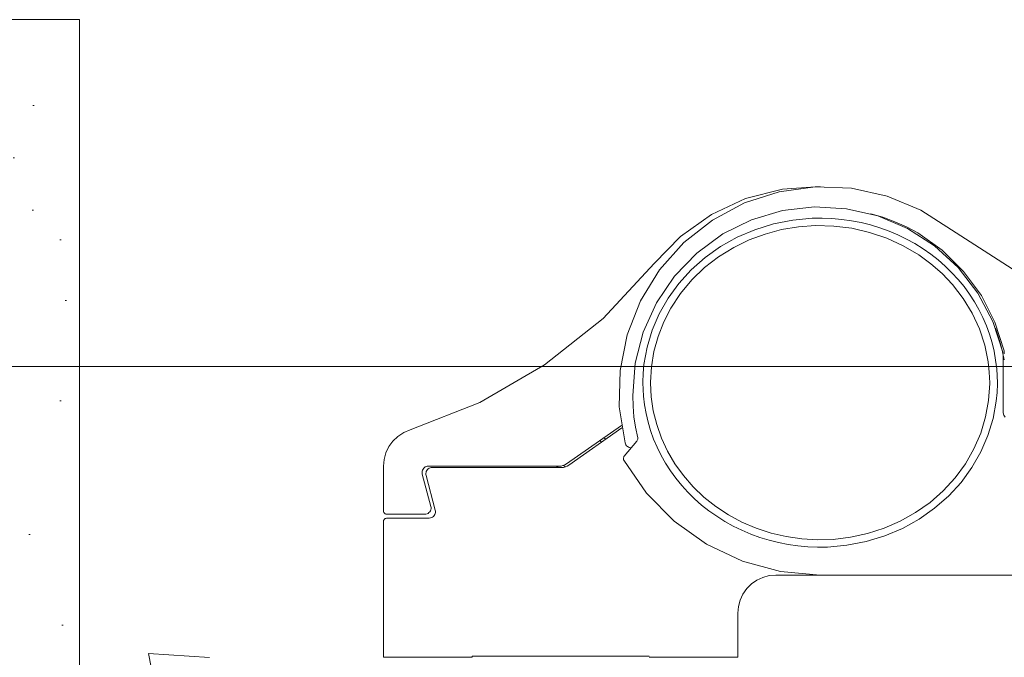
# Paper-space layout 'AD-02 DETAL MONTAŻU DRZWI' of a CAD drawing. Header units: millimetres. Extents: x 0 to 594, y 0 to 550.
# Tile 32 of 99: x 114 to 129, y 226 to 236. Entities that reach past the tile are written whole.
import ezdxf
from ezdxf.xclip import XClip

# ---------------------------------------------------------------- set-up
doc = ezdxf.new("R2010")
doc.units = ezdxf.units.MM
doc.header["$MEASUREMENT"] = 0
doc.header["$XCLIPFRAME"] = 0
doc.layers.add('A_stolarka', color=7, linetype='Continuous')
doc.layers.add('A_stolarka_Nr_pióra__1', color=7, linetype='Continuous', lineweight=20)
for name, color, linetype, lineweight, true_color in [('A_stolarka_Nr_pióra__10', 7, 'Continuous', 13, 0x4b4b4b), ('A_stolarka_Nr_pióra__170', 7, 'Continuous', 5, 0x1c1c1c), ('A_stolarka_Nr_pióra__7', 7, 'Continuous', 18, 0x171717)]:
    doc.layers.add(name, color=color, linetype=linetype, lineweight=lineweight, true_color=true_color)

# ---------------------------------------------------------------- blocks, each defined once
blk = doc.blocks.new('Rysunek_2_2', base_point=(-46914.584, -27095.2))
at = {"layer": 'A_stolarka', "linetype": 'Continuous', "lineweight": 0, "true_color": 0x4b4b4b}
h = blk.add_hatch(dxfattribs=at)
h.set_pattern_fill('TYNK1_2_0002', color=251, style=0, pattern_type=2)
h.set_pattern_definition([(45, (-46914.5838, -27091.2), (-1.272792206, 1.272792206), [0, -1.2, 0, -1.8]), (110, (-46910.5838, -27091.2), (1.69144672, 0.61563626), [0, -0.88, 0, -1.52])])
h.paths.add_polyline_path([(111.542, 232.735), (111.542, 218.856), (113.927, 218.856), (113.927, 219.056), (114.127, 219.056), (114.127, 218.856), (114.543, 218.856), (114.543, 235.735), (97.585, 235.735), (97.585, 232.735)])
at = {"layer": 'A_stolarka_Nr_pióra__1', "color": 7, "linetype": 'Continuous', "lineweight": 20, "ltscale": 0.2}
for p, q in [((125.066, 232.908), (125.646, 233.057)), ((125.595, 233.016), (126.165, 233.094)), ((125.646, 233.057), (126.243, 233.097)), ((126.165, 233.094), (126.74, 233.071)), ((126.74, 233.071), (127.303, 232.947)), ((124.524, 232.656), (125.066, 232.908)), ((125.048, 232.838), (125.595, 233.016)), ((127.303, 232.947), (127.834, 232.727)), ((124.54, 232.567), (125.048, 232.838)), ((125.648, 232.718), (126.153, 232.777)), ((126.153, 232.777), (126.661, 232.748)), ((126.661, 232.748), (127.156, 232.634)), ((127.834, 232.727), (128.319, 232.416)), ((124.037, 232.309), (124.524, 232.656)), ((124.706, 232.348), (125.161, 232.573)), ((125.161, 232.573), (125.648, 232.718)), ((127.043, 232.668), (127.236, 232.612)), ((127.156, 232.634), (127.624, 232.436)), ((127.236, 232.612), (127.425, 232.542)), ((124.088, 232.211), (124.54, 232.567)), ((127.425, 232.542), (127.609, 232.46)), ((127.609, 232.46), (127.787, 232.365)), ((127.624, 232.436), (128.051, 232.161)), ((130.439, 231.043), (128.319, 232.416)), ((123.621, 231.879), (124.037, 232.309)), ((124.295, 232.047), (124.706, 232.348)), ((127.787, 232.365), (128.173, 232.09)), ((123.705, 231.781), (124.088, 232.211)), ((128.051, 232.161), (128.426, 231.817)), ((123.943, 231.681), (124.295, 232.047)), ((128.173, 232.09), (128.51, 231.757)), ((123.621, 231.879), (122.814, 231.014)), ((128.426, 231.817), (128.735, 231.414)), ((123.404, 231.291), (123.705, 231.781)), ((123.658, 231.261), (123.943, 231.681)), ((128.51, 231.757), (128.79, 231.375)), ((128.735, 231.414), (128.972, 230.964)), ((128.79, 231.375), (129.004, 230.952)), ((123.194, 230.755), (123.404, 231.291)), ((123.449, 230.797), (123.658, 231.261)), ((122.814, 231.014), (121.888, 230.278)), ((128.972, 230.964), (129.128, 230.481)), ((129.004, 230.952), (129.148, 230.501)), ((129.014, 230.857), (129.057, 230.735)), ((123.082, 230.19), (123.194, 230.755)), ((123.323, 230.305), (123.449, 230.797)), ((129.057, 230.735), (129.094, 230.611)), ((129.094, 230.611), (129.126, 230.486)), ((129.126, 230.486), (129.153, 230.36)), ((129.128, 230.481), (129.13, 230.47)), ((129.13, 230.47), (129.131, 230.458)), ((129.131, 230.458), (129.132, 230.447)), ((129.132, 230.447), (129.133, 230.436)), ((129.133, 230.436), (129.133, 229.562)), ((129.148, 230.501), (129.15, 230.49)), ((129.15, 230.49), (129.151, 230.478)), ((129.151, 230.478), (129.152, 230.467)), ((129.152, 230.467), (129.153, 230.456)), ((121.888, 230.278), (120.864, 229.686)), ((123.283, 229.798), (123.323, 230.305)), ((123.07, 229.615), (123.082, 230.19)), ((123.443, 229.998), (123.443, 230.006)), ((123.564, 229.998), (123.564, 230.005)), ((128.922, 229.998), (128.922, 229.983)), ((129.043, 229.998), (129.043, 229.982)), ((123.288, 229.629), (123.283, 229.798)), ((120.864, 229.686), (119.764, 229.251)), ((123.16, 229.046), (123.07, 229.615)), ((123.302, 229.46), (123.288, 229.629)), ((123.326, 229.293), (123.302, 229.46)), ((129.136, 229.524), (129.133, 229.562)), ((129.147, 229.487), (129.136, 229.524)), ((129.165, 229.453), (129.147, 229.487)), ((122.234, 228.714), (123.104, 229.319)), ((119.494, 229.076), (119.573, 229.15)), ((119.573, 229.15), (119.664, 229.209)), ((119.664, 229.209), (119.764, 229.251)), ((122.275, 228.695), (123.11, 229.286)), ((123.36, 229.127), (123.326, 229.293)), ((119.429, 228.988), (119.494, 229.076)), ((122.762, 229.081), (122.791, 229.061)), ((122.828, 229.127), (122.857, 229.107)), ((123.347, 229.075), (123.149, 228.839)), ((123.166, 229.03), (123.16, 229.046)), ((123.174, 229.015), (123.166, 229.03)), ((123.184, 229.002), (123.174, 229.015)), ((123.197, 228.991), (123.184, 229.002)), ((123.211, 228.982), (123.197, 228.991)), ((123.354, 229.084), (123.347, 229.075)), ((123.358, 229.094), (123.354, 229.084)), ((123.361, 229.105), (123.358, 229.094)), ((123.36, 229.127), (123.361, 229.116)), ((123.361, 229.116), (123.361, 229.105)), ((119.353, 228.786), (119.382, 228.891)), ((119.382, 228.891), (119.429, 228.988)), ((123.143, 228.83), (123.149, 228.839)), ((123.226, 228.975), (123.211, 228.982)), ((123.243, 228.971), (123.226, 228.975)), ((123.26, 228.97), (123.243, 228.971)), ((119.343, 228.678), (119.353, 228.786)), ((122.15, 228.68), (122.12, 228.678)), ((122.18, 228.687), (122.15, 228.68)), ((122.208, 228.699), (122.18, 228.687)), ((122.189, 228.69), (122.221, 228.668)), ((122.234, 228.714), (122.208, 228.699)), ((122.248, 228.679), (122.22, 228.668)), ((122.275, 228.695), (122.248, 228.679)), ((123.135, 228.8), (123.136, 228.811)), ((123.136, 228.79), (123.135, 228.8)), ((123.136, 228.811), (123.139, 228.821)), ((123.138, 228.78), (123.136, 228.79)), ((123.143, 228.771), (123.138, 228.78)), ((123.139, 228.821), (123.143, 228.83)), ((123.497, 228.254), (123.143, 228.771)), ((119.343, 227.978), (119.343, 228.678)), ((119.953, 228.585), (119.956, 228.602)), ((119.953, 228.569), (119.953, 228.585)), ((119.956, 228.552), (119.953, 228.569)), ((119.956, 228.602), (119.961, 228.617)), ((119.956, 228.552), (120.093, 228.044)), ((119.961, 228.617), (119.969, 228.632)), ((119.969, 228.632), (119.979, 228.645)), ((119.979, 228.645), (119.991, 228.657)), ((119.991, 228.657), (120.005, 228.666)), ((120.005, 228.666), (120.02, 228.673)), ((120.013, 228.565), (120.016, 228.582)), ((120.013, 228.549), (120.013, 228.565)), ((120.016, 228.532), (120.013, 228.549)), ((120.016, 228.582), (120.021, 228.597)), ((120.163, 227.984), (120.016, 228.532)), ((120.02, 228.673), (120.036, 228.677)), ((120.021, 228.597), (120.029, 228.612)), ((120.029, 228.612), (120.039, 228.625)), ((120.036, 228.677), (120.053, 228.678)), ((120.039, 228.625), (120.051, 228.637)), ((120.051, 228.637), (120.065, 228.646)), ((120.053, 228.678), (122.12, 228.678)), ((120.065, 228.646), (120.08, 228.653)), ((120.08, 228.653), (120.096, 228.657)), ((120.096, 228.657), (120.113, 228.658)), ((120.113, 228.658), (122.159, 228.658)), ((122.075, 228.678), (122.103, 228.658)), ((122.19, 228.66), (122.159, 228.658)), ((122.22, 228.668), (122.19, 228.66)), ((123.936, 227.807), (123.497, 228.254)), ((119.344, 227.968), (119.343, 227.978)), ((119.346, 227.958), (119.344, 227.968)), ((119.351, 227.948), (119.346, 227.958)), ((119.357, 227.94), (119.351, 227.948)), ((119.364, 227.932), (119.357, 227.94)), ((119.373, 227.926), (119.364, 227.932)), ((119.382, 227.922), (119.373, 227.926)), ((119.392, 227.919), (119.382, 227.922)), ((119.403, 227.918), (119.392, 227.919)), ((119.996, 227.918), (119.403, 227.918)), ((120.014, 227.92), (119.996, 227.918)), ((120.032, 227.925), (120.014, 227.92)), ((120.048, 227.933), (120.032, 227.925)), ((120.063, 227.944), (120.048, 227.933)), ((120.075, 227.957), (120.063, 227.944)), ((120.085, 227.973), (120.075, 227.957)), ((120.092, 227.99), (120.085, 227.973)), ((120.095, 228.008), (120.092, 227.99)), ((120.093, 228.044), (120.096, 228.026)), ((120.096, 228.026), (120.095, 228.008)), ((120.156, 227.913), (120.146, 227.897)), ((120.163, 227.93), (120.156, 227.913)), ((120.163, 227.984), (120.166, 227.966)), ((120.166, 227.948), (120.163, 227.93)), ((120.166, 227.966), (120.166, 227.948)), ((119.343, 227.798), (119.344, 227.809)), ((119.343, 225.658), (119.343, 227.798)), ((119.344, 227.809), (119.346, 227.819)), ((119.346, 227.819), (119.351, 227.828)), ((119.351, 227.828), (119.357, 227.837)), ((119.357, 227.837), (119.364, 227.844)), ((119.364, 227.844), (119.373, 227.85)), ((119.373, 227.85), (119.382, 227.854)), ((119.382, 227.854), (119.392, 227.857)), ((119.392, 227.857), (119.403, 227.858)), ((119.403, 227.858), (120.067, 227.858)), ((120.085, 227.86), (120.067, 227.858)), ((120.103, 227.865), (120.085, 227.86)), ((120.119, 227.873), (120.103, 227.865)), ((120.134, 227.884), (120.119, 227.873)), ((120.146, 227.897), (120.134, 227.884)), ((124.447, 227.445), (123.936, 227.807)), ((125.014, 227.177), (124.447, 227.445)), ((125.619, 227.013), (125.014, 227.177)), ((126.243, 226.958), (125.619, 227.013)), ((125.083, 226.744), (125.157, 226.818)), ((125.157, 226.818), (125.243, 226.878)), ((125.243, 226.878), (125.337, 226.922)), ((125.337, 226.922), (125.439, 226.949)), ((125.439, 226.949), (125.543, 226.958)), ((125.543, 226.958), (132.143, 226.958)), ((124.979, 226.563), (125.023, 226.658)), ((125.023, 226.658), (125.083, 226.744)), ((124.952, 226.462), (124.979, 226.563)), ((124.943, 226.358), (124.952, 226.462)), ((124.943, 225.658), (124.943, 226.358)), ((120.743, 225.658), (119.343, 225.658)), ((120.743, 225.678), (120.743, 225.658)), ((123.543, 225.678), (120.743, 225.678)), ((124.943, 225.658), (123.543, 225.658))]:
    blk.add_line(p, q, dxfattribs=at)
at = {"layer": 'A_stolarka_Nr_pióra__1', "color": 7, "linetype": 'Continuous', "lineweight": 20, "ltscale": 0.2, "flags": 128}
for points in [[(123.443, 230.006), (123.447, 230.145), (123.46, 230.283), (123.508, 230.558), (123.589, 230.826), (123.699, 231.086), (123.84, 231.333), (124.009, 231.566), (124.205, 231.782), (124.426, 231.977), (124.67, 232.149), (124.933, 232.296), (125.213, 232.416), (125.506, 232.507), (125.81, 232.567), (126.118, 232.596), (126.274, 232.598), (126.429, 232.592), (126.584, 232.579), (126.737, 232.557), (126.889, 232.528), (127.039, 232.491), (127.187, 232.446), (127.331, 232.394), (127.472, 232.334), (127.609, 232.268), (127.741, 232.195), (127.869, 232.115), (127.991, 232.029), (128.109, 231.937), (128.22, 231.839), (128.325, 231.736), (128.424, 231.628), (128.516, 231.516), (128.601, 231.399), (128.68, 231.278), (128.751, 231.154), (128.814, 231.027), (128.87, 230.897), (128.918, 230.764), (128.959, 230.63), (128.991, 230.494), (129.016, 230.356), (129.033, 230.218), (129.043, 229.998)], [(123.443, 230.006), (123.447, 230.145), (123.46, 230.283), (123.508, 230.558), (123.589, 230.826), (123.699, 231.086), (123.84, 231.333), (124.009, 231.566), (124.205, 231.782), (124.426, 231.977), (124.67, 232.149), (124.933, 232.296), (125.213, 232.416), (125.506, 232.507), (125.81, 232.567), (126.118, 232.596), (126.274, 232.598), (126.429, 232.592), (126.584, 232.579), (126.737, 232.557), (126.889, 232.528), (127.039, 232.491), (127.187, 232.446), (127.331, 232.394), (127.472, 232.334), (127.609, 232.268), (127.741, 232.195), (127.869, 232.115), (127.991, 232.029), (128.109, 231.937), (128.22, 231.839), (128.325, 231.736), (128.424, 231.628), (128.516, 231.516), (128.601, 231.399), (128.68, 231.278), (128.751, 231.154), (128.814, 231.027), (128.87, 230.897), (128.918, 230.764), (128.959, 230.63), (128.991, 230.494), (129.016, 230.356), (129.033, 230.218), (129.043, 229.998)], [(123.564, 230.005), (123.577, 230.25), (123.617, 230.491), (123.682, 230.728), (123.772, 230.958), (123.885, 231.177), (124.037, 231.408), (124.215, 231.622), (124.417, 231.816), (124.639, 231.988), (124.88, 232.137), (125.121, 232.254), (125.373, 232.347), (125.633, 232.417), (125.9, 232.461), (126.17, 232.481), (126.458, 232.474), (126.745, 232.438), (127.025, 232.373), (127.297, 232.281), (127.556, 232.162), (127.801, 232.018), (127.994, 231.877), (128.172, 231.721), (128.334, 231.549), (128.503, 231.331), (128.645, 231.097), (128.759, 230.85), (128.843, 230.593), (128.898, 230.328), (128.916, 230.164), (128.922, 229.998)], [(123.564, 230.005), (123.577, 230.25), (123.617, 230.491), (123.682, 230.728), (123.772, 230.958), (123.885, 231.177), (124.037, 231.408), (124.215, 231.622), (124.417, 231.816), (124.639, 231.988), (124.88, 232.137), (125.121, 232.254), (125.373, 232.347), (125.633, 232.417), (125.9, 232.461), (126.17, 232.481), (126.458, 232.474), (126.745, 232.438), (127.025, 232.373), (127.297, 232.281), (127.556, 232.162), (127.801, 232.018), (127.994, 231.877), (128.172, 231.721), (128.334, 231.549), (128.503, 231.331), (128.645, 231.097), (128.759, 230.85), (128.843, 230.593), (128.898, 230.328), (128.916, 230.164), (128.922, 229.998)], [(129.043, 229.982), (129.038, 229.843), (129.025, 229.705), (128.975, 229.43), (128.894, 229.162), (128.782, 228.903), (128.641, 228.656), (128.471, 228.423), (128.274, 228.209), (128.052, 228.014), (127.808, 227.842), (127.544, 227.696), (127.264, 227.577), (126.97, 227.487), (126.667, 227.428), (126.358, 227.4), (126.202, 227.398), (126.047, 227.404), (125.893, 227.419), (125.739, 227.441), (125.587, 227.47), (125.437, 227.508), (125.29, 227.553), (125.146, 227.606), (125.006, 227.666), (124.869, 227.733), (124.737, 227.806), (124.609, 227.887), (124.487, 227.973), (124.37, 228.065), (124.259, 228.163), (124.154, 228.266), (124.056, 228.375), (123.964, 228.487), (123.879, 228.604), (123.801, 228.725), (123.731, 228.849), (123.668, 228.977), (123.612, 229.107), (123.564, 229.24), (123.525, 229.374), (123.492, 229.511), (123.468, 229.648), (123.452, 229.786), (123.443, 229.998)], [(129.043, 229.982), (129.038, 229.843), (129.025, 229.705), (128.975, 229.43), (128.894, 229.162), (128.782, 228.903), (128.641, 228.656), (128.471, 228.423), (128.274, 228.209), (128.052, 228.014), (127.808, 227.842), (127.544, 227.696), (127.264, 227.577), (126.97, 227.487), (126.667, 227.428), (126.358, 227.4), (126.202, 227.398), (126.047, 227.404), (125.893, 227.419), (125.739, 227.441), (125.587, 227.47), (125.437, 227.508), (125.29, 227.553), (125.146, 227.606), (125.006, 227.666), (124.869, 227.733), (124.737, 227.806), (124.609, 227.887), (124.487, 227.973), (124.37, 228.065), (124.259, 228.163), (124.154, 228.266), (124.056, 228.375), (123.964, 228.487), (123.879, 228.604), (123.801, 228.725), (123.731, 228.849), (123.668, 228.977), (123.612, 229.107), (123.564, 229.24), (123.525, 229.374), (123.492, 229.511), (123.468, 229.648), (123.452, 229.786), (123.443, 229.998)], [(127.506, 227.808), (127.254, 227.698), (126.993, 227.614), (126.724, 227.555), (126.45, 227.522), (126.201, 227.515), (125.953, 227.529), (125.707, 227.565), (125.467, 227.621), (125.233, 227.698), (125.008, 227.794), (124.793, 227.91), (124.594, 228.041), (124.408, 228.189), (124.237, 228.353), (124.082, 228.53), (123.948, 228.717), (123.832, 228.915), (123.736, 229.123), (123.661, 229.335), (123.607, 229.553), (123.575, 229.775), (123.564, 229.998)], [(127.506, 227.808), (127.254, 227.698), (126.993, 227.614), (126.724, 227.555), (126.45, 227.522), (126.201, 227.515), (125.953, 227.529), (125.707, 227.565), (125.467, 227.621), (125.233, 227.698), (125.008, 227.794), (124.793, 227.91), (124.594, 228.041), (124.408, 228.189), (124.237, 228.353), (124.082, 228.53), (123.948, 228.717), (123.832, 228.915), (123.736, 229.123), (123.661, 229.335), (123.607, 229.553), (123.575, 229.775), (123.564, 229.998)], [(128.922, 229.983), (128.905, 229.718), (128.857, 229.456), (128.78, 229.2), (128.673, 228.952), (128.537, 228.715), (128.374, 228.493), (128.187, 228.29), (127.979, 228.107), (127.751, 227.945), (127.506, 227.808)], [(128.922, 229.983), (128.905, 229.718), (128.857, 229.456), (128.78, 229.2), (128.673, 228.952), (128.537, 228.715), (128.374, 228.493), (128.187, 228.29), (127.979, 228.107), (127.751, 227.945), (127.506, 227.808)]]:
    blk.add_lwpolyline(points, dxfattribs=at)
at = {"layer": 'A_stolarka_Nr_pióra__10', "color": 251, "linetype": 'Continuous', "lineweight": 13, "ltscale": 0.2, "true_color": 0x4b4b4b, "flags": 128}
blk.add_lwpolyline([(111.542, 232.735), (97.585, 232.735), (97.585, 235.735), (114.543, 235.735), (114.543, 218.856), (114.127, 218.856), (114.127, 219.056), (113.927, 219.056), (113.927, 218.856), (111.542, 218.856)], close=True, dxfattribs=at)
at = {"layer": 'A_stolarka_Nr_pióra__170', "color": 250, "linetype": 'Continuous', "lineweight": 5, "ltscale": 0.2, "true_color": 0x1c1c1c}
blk.add_line((142.618, 230.252), (93.644, 230.252), dxfattribs=at)
at = {"layer": 'A_stolarka_Nr_pióra__7', "color": 250, "linetype": 'Continuous', "lineweight": 18, "ltscale": 0.2, "true_color": 0x171717}
for p in [(115.726, 225.229), (116.594, 225.655)]:
    blk.add_line(p, (115.63, 225.72), dxfattribs=at)

psp = doc.layouts.new('AD-02 DETAL MONTAŻU DRZWI')

# ---------------------------------------------------------------- block references
at = {"color": 37, "linetype": 'Continuous', "lineweight": 5, "true_color": 0x656532}
ref = psp.add_blockref('Rysunek_2_2', (-46914.584, -27095.2), dxfattribs=at)
XClip(ref).set_block_clipping_path([(33.2101829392, 4.9001792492), (292.97782874, 254.0652997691)])

doc.saveas('drawing.dxf')
